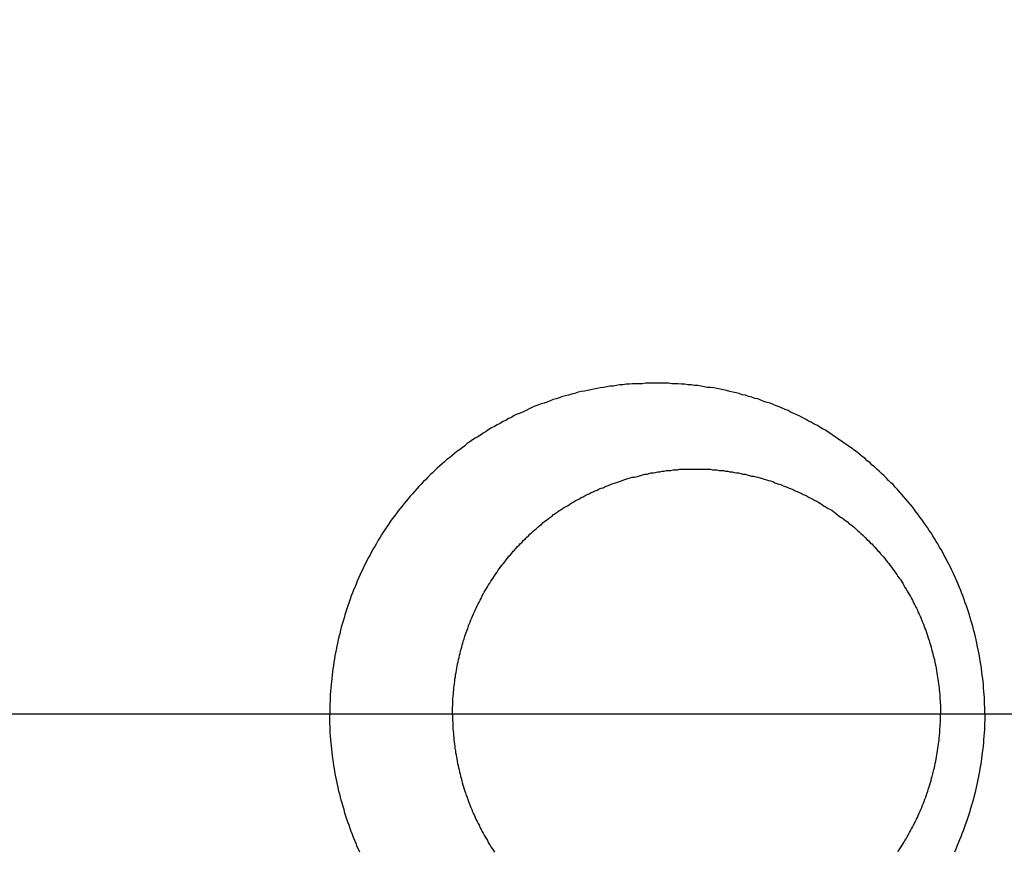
# Model space of a CAD drawing. Header units: millimetres. Extents: x -604189 to 881711, y -381903 to -7297.
# Tile 84 of 256: x -567394 to -567378, y -196039 to -196026. Entities that reach past the tile are written whole.
import ezdxf

# ---------------------------------------------------------------- set-up
doc = ezdxf.new("R2010")
doc.units = ezdxf.units.MM
doc.header["$LTSCALE"] = 100
doc.linetypes.add('CENTER', pattern=[2, 1.25, -0.25, 0.25, -0.25])
doc.layers.get('Defpoints').update_dxf_attribs({"color": 30})
doc.layers.add('OPIS', color=7, linetype='Continuous')
pattern_1 = [(45, (-296350.26, 111503), (-334.51454, 334.51454), []), (135, (-296350.26, 111503), (-334.51454, -334.51454), [])]

msp = doc.modelspace()

# ---------------------------------------------------------------- hatches: boundary and pattern name
at = {"layer": 'OPIS', "linetype": 'ByBlock', "lineweight": 13}
h = msp.add_hatch(dxfattribs=at)
h.set_pattern_fill('ANSI37', color=0, scale=149)
h.set_pattern_definition(pattern_1)
h.paths.add_polyline_path([(-565846.628, -200148.37), (-566196.825, -200149.347), (-566196.825, -200157.448), (-566296.825, -200157.448), (-566296.825, -200149.626), (-566746.825, -200150.882), (-566746.825, -201168.329, -0.414214), (-566403.888, -201511.266, -1), (-567089.762, -201511.266, -0.414214), (-566746.825, -201168.329), (-566746.825, -200936.871, -0.267949), (-567196.825, -200157.448), (-567296.825, -200157.448), (-567296.825, -200152.416), (-567606.815, -200153.281), (-567606.815, -201603.287), (-567556.815, -201603.147), (-567556.815, -205257.445), (-565846.45, -205257.445)])
h.paths.add_polyline_path([(-551636.825, -198396.286), (-576656.825, -198407.448), (-576656.825, -193157.448), (-579836.825, -193157.448), (-579836.825, -200437.448), (-570846.818, -200437.448), (-570846.818, -200053.169), (-551636.825, -200037.448)])
h.paths.add_polyline_path([(-566819.49, -205014.115), (-566583.775, -205014.115), (-566583.775, -204789.115), (-566819.49, -204789.115)], flags=24)
h.paths.add_polyline_path([(-566959.314, -200828.748), (-566427.171, -200828.748), (-566427.171, -200603.748), (-566959.314, -200603.748)], flags=24)
h.paths.add_polyline_path([(-566792.033, -202497.855), (-566276.912, -202497.855), (-566276.912, -202398.515), (-566792.033, -202398.515)], flags=24)
h.paths.add_polyline_path([(-566791.958, -202387.855), (-565854.55, -202387.855), (-565854.55, -202288.515), (-566791.958, -202288.515)], flags=24)
h.paths.add_polyline_path([(-567194.021, -202505.333), (-566857.345, -202505.333), (-566857.345, -202389.949), (-567194.021, -202389.949)], flags=24)
h.paths.add_polyline_path([(-567153.366, -202393.592), (-566996.4, -202393.592), (-566996.4, -202295.562), (-567153.366, -202295.562)], flags=24)
h.paths.add_polyline_path([(-566516.508, -200627.503), (-566516.508, -200287.803), (-566964.285, -200287.803), (-566964.285, -200627.503)], flags=24)
at = {"layer": 'OPIS', "linetype": 'ByBlock', "lineweight": 9}
h = msp.add_hatch(dxfattribs=at)
h.set_pattern_fill('ANSI37', color=0, scale=149)
h.set_pattern_definition(pattern_1)
edge = h.paths.add_edge_path()
edge.add_line((-551636.825, -193157.448), (-552906.825, -193157.448))
edge.add_line((-552906.825, -193157.448), (-552906.825, -193187.448))
edge.add_line((-552906.825, -193187.448), (-554281.473, -193187.448))
edge.add_line((-554281.473, -193187.448), (-554281.473, -193407.448))
edge.add_line((-554281.473, -193407.448), (-554641.473, -193407.448))
edge.add_line((-554641.473, -193407.448), (-554891.821, -193407.448))
edge.add_line((-554891.821, -193407.448), (-555251.821, -193407.448))
edge.add_line((-555251.821, -193407.448), (-555252.169, -193157.448))
edge.add_line((-555252.169, -193157.448), (-555156.825, -193407.448))
edge.add_line((-555156.825, -193407.448), (-555156.825, -196074.426))
edge.add_line((-555156.825, -196074.426), (-555036.825, -196074.426))
edge.add_line((-555036.825, -196074.426), (-555036.825, -196674.426))
edge.add_line((-555036.825, -196674.426), (-555036.825, -197274.426))
edge.add_line((-555036.825, -197274.426), (-555636.825, -197274.426))
edge.add_line((-555636.825, -197274.426), (-555636.825, -198296.526))
edge.add_line((-555636.825, -198296.526), (-555036.825, -198294.851))
edge.add_line((-555036.825, -198294.851), (-555036.825, -198287.448))
edge.add_line((-555036.825, -198287.448), (-554936.825, -198287.448))
edge.add_line((-554936.825, -198287.448), (-554936.825, -198294.572))
edge.add_line((-554936.825, -198294.572), (-554486.825, -198293.317))
edge.add_line((-554486.825, -198293.317), (-554486.825, -198292.448))
edge.add_line((-554486.825, -198292.448), (-554486.825, -197276.567))
edge.add_arc((-554486.825, -196933.63), 342.937, 180, 270, ccw=False)
edge.add_arc((-554486.825, -196933.63), 342.937, 0, 180, ccw=False)
edge.add_arc((-554486.825, -196933.63), 342.937, -90, 0, ccw=False)
edge.add_line((-554486.825, -197276.567), (-554486.825, -197508.025))
edge.add_arc((-554936.825, -198287.448), 900, 0, 60, ccw=False)
edge.add_line((-554036.825, -198287.448), (-553936.825, -198287.448))
edge.add_line((-553936.825, -198287.448), (-553936.825, -198291.782))
edge.add_line((-553936.825, -198291.782), (-551636.825, -198285.364))
edge.add_line((-551636.825, -198285.364), (-551636.825, -193157.448))
edge = h.paths.add_edge_path(flags=17)
edge.add_arc((-555292.825, -194555.644), 64, 0, 360)
edge = h.paths.add_edge_path(flags=17)
edge.add_arc((-555292.825, -194795.644), 64, 0, 360)
edge = h.paths.add_edge_path(flags=17)
edge.add_arc((-555532.825, -194555.644), 64, 0, 360)
edge = h.paths.add_edge_path(flags=17)
edge.add_arc((-555532.825, -194795.644), 64, 0, 360)
edge = h.paths.add_edge_path(flags=16)
edge.add_arc((-555445.578, -195632.918), 122.24, 0, 360)
edge = h.paths.add_edge_path(flags=17)
edge.add_arc((-555444.953, -195755.157), 131.84, -179.70702, 0.29298, ccw=False)
edge.add_line((-555576.791, -195755.831), (-555577.416, -195633.592))
edge.add_arc((-555445.578, -195632.918), 131.84, 0.29298, 180.29298, ccw=False)
edge.add_line((-555313.74, -195632.244), (-555313.115, -195754.483))
edge = h.paths.add_edge_path(flags=16)
edge.add_line((-555354.602, -195832.663), (-555410.524, -195781.149))
edge.add_arc((-555444.236, -195895.315), 119.04, 73.54834, 77.25266)
edge.add_line((-555417.97, -195779.209), (-555400.458, -195791.093))
edge.add_arc((-555397.928, -195789.134), 3.2, 66.437, 217.7638, ccw=False)
edge.add_arc((-555444.236, -195895.315), 119.04, 62.83618, 66.43696, ccw=False)
edge.add_line((-555389.89, -195789.404), (-555332.197, -195793.322))
edge.add_arc((-555444.953, -195755.157), 119.04, 319.37612, 341.30015, ccw=False)
edge = h.paths.add_edge_path(flags=0)
edge.add_arc((-555445.157, -195715.335), 16, 0, 360)
edge = h.paths.add_edge_path(flags=16)
edge.add_line((-555494.828, -195789.588), (-555556.499, -195794.41))
edge.add_arc((-555553.516, -195795.567), 3.2, 158.7889, 200.417)
edge.add_arc((-555444.953, -195755.157), 119.04, 200.41697, 219.83636)
edge.add_arc((-555533.904, -195829.364), 3.2, 219.8364, 346.9927)
edge.add_line((-555530.786, -195830.084), (-555488.51, -195790.333))
edge.add_arc((-555491.628, -195789.613), 3.2, 346.9927, 539.5529)
edge = h.paths.add_edge_path(flags=16)
edge.add_arc((-555444.953, -195755.157), 119.04, 258.76397, 281.82198, ccw=False)
edge.add_line((-555468.148, -195871.915), (-555480.159, -195865.083))
edge.add_arc((-555483.299, -195864.466), 3.2, 250.669, 348.8814, ccw=False)
edge.add_arc((-555444.953, -195755.157), 119.04, 229.64312, 250.66903, ccw=False)
edge.add_line((-555522.037, -195845.868), (-555468.703, -195779.633))
edge.add_arc((-555459.182, -195767.571), 15.366, -52.9828, 231.7166, ccw=False)
edge.add_arc((-555446.749, -195779.502), 3.2, 91.2428, 186.0743, ccw=False)
edge.add_arc((-555444.236, -195895.315), 119.04, 88.11241, 91.24277, ccw=False)
edge.add_line((-555440.315, -195776.34), (-555420.565, -195871.672))
h.paths.add_polyline_path([(-554267.155, -198153.982), (-554267.155, -197814.282), (-554714.931, -197814.282), (-554714.931, -198153.982)], flags=17)
h.paths.add_polyline_path([(-553792.63, -195548.14), (-553277.509, -195548.14), (-553277.509, -195448.8), (-553792.63, -195448.8)], flags=16)
h.paths.add_polyline_path([(-553792.555, -195438.14), (-553058.934, -195438.14), (-553058.934, -195338.8), (-553792.555, -195338.8)], flags=16)
h.paths.add_polyline_path([(-554194.618, -195555.618), (-553808.217, -195555.618), (-553808.217, -195440.235), (-554194.618, -195440.235)], flags=16)
h.paths.add_polyline_path([(-554153.974, -195443.932), (-553947.262, -195443.932), (-553947.262, -195345.836), (-554153.974, -195345.836)], flags=16)
h.paths.add_polyline_path([(-554256.508, -198153.982), (-554256.508, -197814.282), (-554704.285, -197814.282), (-554704.285, -198153.982)], flags=17)
h.paths.add_polyline_path([(-569496.825, -196631.63), (-571696.825, -196631.63), (-571696.825, -198287.448), (-569496.825, -198287.448)])
h.paths.add_polyline_path([(-567176.825, -196631.63), (-569376.825, -196631.63), (-569376.825, -198287.448), (-567176.825, -198287.448)])
h.paths.add_polyline_path([(-569376.825, -196535.63), (-567176.825, -196535.63), (-567176.825, -193157.448), (-569376.825, -193157.448)])
edge = h.paths.add_edge_path()
edge.add_arc((-571534.473, -195440.24), 50, 180, 270.0022)
edge.add_line((-571534.471, -195490.24), (-571329.472, -195490.239))
edge.add_arc((-571329.473, -195440.239), 50, 270.0009, 360)
edge.add_line((-571279.473, -195440.239), (-571279.473, -194996.239))
edge.add_arc((-571329.473, -194996.239), 50, 0, 90.0004)
edge.add_line((-571329.474, -194946.239), (-571534.474, -194946.24))
edge.add_arc((-571534.473, -194996.24), 50, 90.0009, 180)
edge.add_line((-571584.473, -194996.24), (-571584.473, -195440.24))
h.paths.add_polyline_path([(-571696.825, -196535.63), (-569496.825, -196535.63), (-569496.825, -193157.448), (-571696.825, -193157.448)])
edge = h.paths.add_edge_path()
edge.add_arc((-571945.684, -193388.705), 50, 0, 90.0004)
edge.add_line((-571945.684, -193338.705), (-572150.684, -193338.707))
edge.add_arc((-572150.684, -193388.707), 50, 90.0009, 180)
edge.add_line((-572200.684, -193388.707), (-572200.684, -193832.707))
edge.add_arc((-572150.684, -193832.707), 50, 180, 270.0022)
edge.add_line((-572150.682, -193882.707), (-571945.683, -193882.705))
edge.add_arc((-571945.684, -193832.705), 50, 270.0009, 360)
edge.add_line((-571895.684, -193832.705), (-571895.684, -193388.705))
h.paths.add_polyline_path([(-571816.825, -198287.448), (-571816.825, -193157.448), (-573216.825, -193157.448), (-573216.825, -198287.448)])

# ---------------------------------------------------------------- linework, layer by layer
at = {"color": 0}
for points in [[(-567378.289, -196037.248, 0), (-567378.29, -196037.188, 0), (-567378.291, -196037.138, 0), (-567378.292, -196037.088, 0), (-567378.295, -196037.038, 0), (-567378.297, -196036.978, 0), (-567378.3, -196036.928, 0), (-567378.304, -196036.878, 0), (-567378.308, -196036.828, 0), (-567378.313, -196036.768, 0), (-567378.318, -196036.718, 0), (-567378.323, -196036.668, 0), (-567378.33, -196036.618, 0), (-567378.336, -196036.558, 0), (-567378.343, -196036.508, 0), (-567378.351, -196036.458, 0), (-567378.359, -196036.408, 0), (-567378.368, -196036.348, 0), (-567378.377, -196036.298, 0), (-567378.387, -196036.248, 0), (-567378.397, -196036.198, 0), (-567378.407, -196036.148, 0), (-567378.419, -196036.088, 0), (-567378.43, -196036.038, 0), (-567378.442, -196035.988, 0), (-567378.455, -196035.938, 0), (-567378.468, -196035.888, 0), (-567378.482, -196035.838, 0), (-567378.496, -196035.778, 0), (-567378.51, -196035.728, 0), (-567378.526, -196035.678, 0), (-567378.541, -196035.628, 0), (-567378.557, -196035.578, 0), (-567378.574, -196035.528, 0), (-567378.591, -196035.478, 0), (-567378.608, -196035.428, 0), (-567378.626, -196035.378, 0), (-567378.645, -196035.328, 0), (-567378.664, -196035.278, 0), (-567378.683, -196035.228, 0), (-567378.703, -196035.178, 0), (-567378.723, -196035.128, 0), (-567378.744, -196035.078, 0), (-567378.765, -196035.038, 0), (-567378.787, -196034.988, 0), (-567378.809, -196034.938, 0), (-567378.832, -196034.888, 0), (-567378.855, -196034.838, 0), (-567378.879, -196034.798, 0), (-567378.903, -196034.748, 0), (-567378.927, -196034.698, 0), (-567378.952, -196034.658, 0), (-567378.978, -196034.608, 0), (-567379.004, -196034.558, 0), (-567379.03, -196034.518, 0), (-567379.057, -196034.468, 0), (-567379.084, -196034.428, 0), (-567379.112, -196034.378, 0), (-567379.14, -196034.338, 0), (-567379.168, -196034.288, 0), (-567379.197, -196034.248, 0), (-567379.227, -196034.198, 0), (-567379.257, -196034.158, 0), (-567379.287, -196034.118, 0), (-567379.318, -196034.068, 0), (-567379.349, -196034.028, 0), (-567379.38, -196033.988, 0), (-567379.412, -196033.948, 0), (-567379.445, -196033.898, 0), (-567379.477, -196033.858, 0), (-567379.51, -196033.818, 0), (-567379.544, -196033.778, 0), (-567379.578, -196033.738, 0), (-567379.612, -196033.698, 0), (-567379.647, -196033.658, 0), (-567379.682, -196033.618, 0), (-567379.717, -196033.578, 0), (-567379.753, -196033.538, 0), (-567379.789, -196033.498, 0), (-567379.826, -196033.468, 0), (-567379.863, -196033.428, 0), (-567379.9, -196033.388, 0), (-567379.938, -196033.348, 0), (-567379.976, -196033.318, 0), (-567380.014, -196033.278, 0), (-567380.053, -196033.248, 0), (-567380.092, -196033.208, 0), (-567380.132, -196033.178, 0), (-567380.171, -196033.138, 0), (-567380.211, -196033.108, 0), (-567380.252, -196033.068, 0), (-567380.293, -196033.038, 0), (-567380.334, -196033.008, 0), (-567380.375, -196032.968, 0), (-567380.417, -196032.938, 0), (-567380.459, -196032.908, 0), (-567380.501, -196032.878, 0), (-567380.544, -196032.848, 0), (-567380.587, -196032.818, 0), (-567380.63, -196032.788, 0), (-567380.674, -196032.758, 0), (-567380.718, -196032.728, 0), (-567380.762, -196032.698, 0), (-567380.807, -196032.668, 0), (-567380.851, -196032.638, 0), (-567380.896, -196032.608, 0), (-567380.942, -196032.588, 0), (-567380.987, -196032.558, 0), (-567381.033, -196032.528, 0), (-567381.079, -196032.508, 0), (-567381.126, -196032.478, 0), (-567381.172, -196032.458, 0), (-567381.219, -196032.428, 0), (-567381.266, -196032.408, 0), (-567381.313, -196032.378, 0), (-567381.361, -196032.358, 0), (-567381.409, -196032.338, 0), (-567381.457, -196032.318, 0), (-567381.505, -196032.288, 0), (-567381.554, -196032.268, 0), (-567381.602, -196032.248, 0), (-567381.651, -196032.228, 0), (-567381.7, -196032.208, 0), (-567381.75, -196032.188, 0), (-567381.799, -196032.168, 0), (-567381.849, -196032.158, 0), (-567381.899, -196032.138, 0), (-567381.949, -196032.118, 0), (-567381.999, -196032.098, 0), (-567382.05, -196032.088, 0), (-567382.1, -196032.068, 0), (-567382.151, -196032.058, 0), (-567382.202, -196032.038, 0), (-567382.253, -196032.028, 0), (-567382.305, -196032.008, 0), (-567382.356, -196031.998, 0), (-567382.408, -196031.988, 0), (-567382.459, -196031.978, 0), (-567382.511, -196031.958, 0), (-567382.563, -196031.948, 0), (-567382.616, -196031.938, 0), (-567382.668, -196031.928, 0), (-567382.72, -196031.918, 0), (-567382.773, -196031.908, 0), (-567382.825, -196031.908, 0), (-567382.878, -196031.898, 0), (-567382.93, -196031.888, 0), (-567382.983, -196031.878, 0), (-567383.036, -196031.878, 0), (-567383.089, -196031.868, 0), (-567383.142, -196031.868, 0), (-567383.195, -196031.858, 0), (-567383.248, -196031.858, 0), (-567383.301, -196031.848, 0), (-567383.355, -196031.848, 0), (-567383.408, -196031.848, 0), (-567383.461, -196031.838, 0), (-567383.514, -196031.838, 0), (-567383.568, -196031.838, 0), (-567383.621, -196031.838, 0), (-567383.674, -196031.838, 0), (-567383.728, -196031.838, 0), (-567383.781, -196031.838, 0), (-567383.834, -196031.838, 0), (-567383.887, -196031.848, 0), (-567383.941, -196031.848, 0), (-567383.994, -196031.848, 0), (-567384.047, -196031.848, 0), (-567384.1, -196031.858, 0), (-567384.153, -196031.858, 0), (-567384.206, -196031.868, 0), (-567384.259, -196031.868, 0), (-567384.312, -196031.878, 0), (-567384.365, -196031.888, 0), (-567384.417, -196031.888, 0), (-567384.47, -196031.898, 0), (-567384.522, -196031.908, 0), (-567384.575, -196031.918, 0), (-567384.627, -196031.928, 0), (-567384.679, -196031.938, 0), (-567384.731, -196031.948, 0), (-567384.783, -196031.958, 0), (-567384.835, -196031.968, 0), (-567384.887, -196031.978, 0), (-567384.939, -196031.988, 0), (-567384.99, -196032.008, 0), (-567385.041, -196032.018, 0), (-567385.092, -196032.038, 0), (-567385.143, -196032.048, 0), (-567385.194, -196032.058, 0), (-567385.245, -196032.078, 0), (-567385.295, -196032.098, 0), (-567385.345, -196032.108, 0), (-567385.395, -196032.128, 0), (-567385.445, -196032.148, 0), (-567385.495, -196032.168, 0), (-567385.544, -196032.178, 0), (-567385.594, -196032.198, 0), (-567385.643, -196032.218, 0), (-567385.692, -196032.238, 0), (-567385.74, -196032.258, 0), (-567385.789, -196032.288, 0), (-567385.837, -196032.308, 0), (-567385.885, -196032.328, 0), (-567385.933, -196032.348, 0), (-567385.98, -196032.368, 0), (-567386.028, -196032.398, 0), (-567386.075, -196032.418, 0), (-567386.121, -196032.448, 0), (-567386.168, -196032.468, 0), (-567386.214, -196032.498, 0), (-567386.26, -196032.518, 0), (-567386.306, -196032.548, 0), (-567386.352, -196032.568, 0), (-567386.397, -196032.598, 0), (-567386.442, -196032.628, 0), (-567386.487, -196032.658, 0), (-567386.531, -196032.688, 0), (-567386.575, -196032.718, 0), (-567386.619, -196032.738, 0), (-567386.663, -196032.768, 0), (-567386.706, -196032.798, 0), (-567386.749, -196032.828, 0), (-567386.792, -196032.868, 0), (-567386.834, -196032.898, 0), (-567386.876, -196032.928, 0), (-567386.918, -196032.958, 0), (-567386.959, -196032.988, 0), (-567387, -196033.028, 0), (-567387.041, -196033.058, 0), (-567387.081, -196033.088, 0), (-567387.122, -196033.128, 0), (-567387.161, -196033.158, 0), (-567387.201, -196033.198, 0), (-567387.24, -196033.228, 0), (-567387.279, -196033.268, 0), (-567387.317, -196033.308, 0), (-567387.355, -196033.338, 0), (-567387.393, -196033.378, 0), (-567387.43, -196033.418, 0), (-567387.467, -196033.448, 0), (-567387.504, -196033.488, 0), (-567387.54, -196033.528, 0), (-567387.576, -196033.568, 0), (-567387.611, -196033.608, 0), (-567387.646, -196033.648, 0), (-567387.681, -196033.688, 0), (-567387.715, -196033.728, 0), (-567387.749, -196033.768, 0), (-567387.782, -196033.808, 0), (-567387.816, -196033.848, 0), (-567387.848, -196033.888, 0), (-567387.881, -196033.928, 0), (-567387.913, -196033.978, 0), (-567387.944, -196034.018, 0), (-567387.975, -196034.058, 0), (-567388.006, -196034.098, 0), (-567388.036, -196034.148, 0), (-567388.066, -196034.188, 0), (-567388.095, -196034.238, 0), (-567388.124, -196034.278, 0), (-567388.152, -196034.318, 0), (-567388.18, -196034.368, 0), (-567388.208, -196034.408, 0), (-567388.235, -196034.458, 0), (-567388.262, -196034.508, 0), (-567388.288, -196034.548, 0), (-567388.314, -196034.598, 0), (-567388.339, -196034.648, 0), (-567388.364, -196034.688, 0), (-567388.389, -196034.738, 0), (-567388.413, -196034.788, 0), (-567388.436, -196034.828, 0), (-567388.459, -196034.878, 0), (-567388.482, -196034.928, 0), (-567388.504, -196034.978, 0), (-567388.526, -196035.028, 0), (-567388.547, -196035.078, 0), (-567388.567, -196035.128, 0), (-567388.588, -196035.178, 0), (-567388.607, -196035.218, 0), (-567388.627, -196035.268, 0), (-567388.646, -196035.318, 0), (-567388.664, -196035.368, 0), (-567388.682, -196035.418, 0), (-567388.699, -196035.478, 0), (-567388.716, -196035.528, 0), (-567388.733, -196035.578, 0), (-567388.749, -196035.628, 0), (-567388.764, -196035.678, 0), (-567388.779, -196035.728, 0), (-567388.794, -196035.778, 0), (-567388.808, -196035.828, 0), (-567388.821, -196035.878, 0), (-567388.834, -196035.938, 0), (-567388.847, -196035.988, 0), (-567388.859, -196036.038, 0), (-567388.871, -196036.088, 0), (-567388.882, -196036.138, 0), (-567388.892, -196036.198, 0), (-567388.902, -196036.248, 0), (-567388.912, -196036.298, 0), (-567388.921, -196036.348, 0), (-567388.93, -196036.398, 0), (-567388.938, -196036.458, 0), (-567388.945, -196036.508, 0), (-567388.953, -196036.558, 0), (-567388.959, -196036.608, 0), (-567388.965, -196036.668, 0), (-567388.971, -196036.718, 0), (-567388.976, -196036.768, 0), (-567388.98, -196036.828, 0), (-567388.984, -196036.878, 0), (-567388.988, -196036.928, 0), (-567388.991, -196036.978, 0), (-567388.993, -196037.038, 0), (-567388.995, -196037.088, 0), (-567388.997, -196037.138, 0), (-567388.998, -196037.188, 0), (-567388.998, -196037.248, 0)], [(-567386.99, -196037.248, 0), (-567386.99, -196037.208, 0), (-567386.99, -196037.178, 0), (-567386.989, -196037.138, 0), (-567386.988, -196037.108, 0), (-567386.986, -196037.068, 0), (-567386.985, -196037.028, 0), (-567386.983, -196036.998, 0), (-567386.98, -196036.958, 0), (-567386.977, -196036.928, 0), (-567386.974, -196036.888, 0), (-567386.971, -196036.858, 0), (-567386.967, -196036.818, 0), (-567386.963, -196036.788, 0), (-567386.959, -196036.748, 0), (-567386.955, -196036.718, 0), (-567386.95, -196036.678, 0), (-567386.944, -196036.638, 0), (-567386.939, -196036.608, 0), (-567386.933, -196036.568, 0), (-567386.927, -196036.538, 0), (-567386.921, -196036.498, 0), (-567386.914, -196036.468, 0), (-567386.907, -196036.428, 0), (-567386.899, -196036.398, 0), (-567386.892, -196036.358, 0), (-567386.884, -196036.328, 0), (-567386.876, -196036.288, 0), (-567386.867, -196036.258, 0), (-567386.858, -196036.218, 0), (-567386.849, -196036.188, 0), (-567386.839, -196036.158, 0), (-567386.83, -196036.118, 0), (-567386.82, -196036.088, 0), (-567386.809, -196036.048, 0), (-567386.799, -196036.018, 0), (-567386.788, -196035.978, 0), (-567386.776, -196035.948, 0), (-567386.765, -196035.918, 0), (-567386.753, -196035.878, 0), (-567386.741, -196035.848, 0), (-567386.728, -196035.808, 0), (-567386.716, -196035.778, 0), (-567386.702, -196035.748, 0), (-567386.689, -196035.708, 0), (-567386.676, -196035.678, 0), (-567386.662, -196035.648, 0), (-567386.647, -196035.608, 0), (-567386.633, -196035.578, 0), (-567386.618, -196035.548, 0), (-567386.603, -196035.518, 0), (-567386.588, -196035.478, 0), (-567386.572, -196035.448, 0), (-567386.556, -196035.418, 0), (-567386.54, -196035.388, 0), (-567386.523, -196035.358, 0), (-567386.507, -196035.318, 0), (-567386.49, -196035.288, 0), (-567386.472, -196035.258, 0), (-567386.455, -196035.228, 0), (-567386.437, -196035.198, 0), (-567386.418, -196035.168, 0), (-567386.4, -196035.138, 0), (-567386.381, -196035.108, 0), (-567386.362, -196035.078, 0), (-567386.343, -196035.048, 0), (-567386.323, -196035.018, 0), (-567386.303, -196034.988, 0), (-567386.283, -196034.958, 0), (-567386.263, -196034.928, 0), (-567386.242, -196034.898, 0), (-567386.221, -196034.868, 0), (-567386.2, -196034.838, 0), (-567386.179, -196034.808, 0), (-567386.157, -196034.788, 0), (-567386.135, -196034.758, 0), (-567386.113, -196034.728, 0), (-567386.09, -196034.698, 0), (-567386.068, -196034.668, 0), (-567386.045, -196034.648, 0), (-567386.022, -196034.618, 0), (-567385.998, -196034.588, 0), (-567385.975, -196034.568, 0), (-567385.951, -196034.538, 0), (-567385.927, -196034.508, 0), (-567385.902, -196034.488, 0), (-567385.878, -196034.458, 0), (-567385.853, -196034.438, 0), (-567385.828, -196034.408, 0), (-567385.802, -196034.388, 0), (-567385.777, -196034.358, 0), (-567385.751, -196034.338, 0), (-567385.725, -196034.308, 0), (-567385.699, -196034.288, 0), (-567385.672, -196034.258, 0), (-567385.646, -196034.238, 0), (-567385.619, -196034.218, 0), (-567385.592, -196034.188, 0), (-567385.565, -196034.168, 0), (-567385.537, -196034.148, 0), (-567385.51, -196034.118, 0), (-567385.482, -196034.098, 0), (-567385.454, -196034.078, 0), (-567385.425, -196034.058, 0), (-567385.397, -196034.038, 0), (-567385.368, -196034.018, 0), (-567385.339, -196033.988, 0), (-567385.31, -196033.968, 0), (-567385.281, -196033.948, 0), (-567385.252, -196033.928, 0), (-567385.222, -196033.908, 0), (-567385.192, -196033.888, 0), (-567385.162, -196033.868, 0), (-567385.132, -196033.858, 0), (-567385.102, -196033.838, 0), (-567385.072, -196033.818, 0), (-567385.041, -196033.798, 0), (-567385.01, -196033.778, 0), (-567384.979, -196033.758, 0), (-567384.948, -196033.748, 0), (-567384.917, -196033.728, 0), (-567384.885, -196033.708, 0), (-567384.853, -196033.698, 0), (-567384.822, -196033.678, 0), (-567384.79, -196033.658, 0), (-567384.758, -196033.648, 0), (-567384.725, -196033.628, 0), (-567384.693, -196033.618, 0), (-567384.661, -196033.598, 0), (-567384.628, -196033.588, 0), (-567384.595, -196033.568, 0), (-567384.562, -196033.558, 0), (-567384.529, -196033.548, 0), (-567384.496, -196033.528, 0), (-567384.463, -196033.518, 0), (-567384.429, -196033.508, 0), (-567384.396, -196033.488, 0), (-567384.362, -196033.478, 0), (-567384.328, -196033.468, 0), (-567384.295, -196033.458, 0), (-567384.261, -196033.448, 0), (-567384.227, -196033.438, 0), (-567384.192, -196033.418, 0), (-567384.158, -196033.408, 0), (-567384.124, -196033.398, 0), (-567384.089, -196033.388, 0), (-567384.055, -196033.378, 0), (-567384.02, -196033.378, 0), (-567383.986, -196033.368, 0), (-567383.951, -196033.358, 0), (-567383.916, -196033.348, 0), (-567383.881, -196033.338, 0), (-567383.846, -196033.328, 0), (-567383.811, -196033.328, 0), (-567383.776, -196033.318, 0), (-567383.741, -196033.308, 0), (-567383.706, -196033.308, 0), (-567383.67, -196033.298, 0), (-567383.635, -196033.288, 0), (-567383.599, -196033.288, 0), (-567383.564, -196033.278, 0), (-567383.528, -196033.278, 0), (-567383.493, -196033.268, 0), (-567383.457, -196033.268, 0), (-567383.422, -196033.268, 0), (-567383.386, -196033.258, 0), (-567383.35, -196033.258, 0), (-567383.315, -196033.258, 0), (-567383.279, -196033.248, 0), (-567383.243, -196033.248, 0), (-567383.207, -196033.248, 0), (-567383.172, -196033.248, 0), (-567383.136, -196033.248, 0), (-567383.1, -196033.248, 0), (-567383.064, -196033.248, 0), (-567383.028, -196033.248, 0), (-567382.992, -196033.248, 0), (-567382.957, -196033.248, 0), (-567382.921, -196033.248, 0), (-567382.885, -196033.248, 0), (-567382.849, -196033.248, 0), (-567382.813, -196033.248, 0), (-567382.777, -196033.248, 0), (-567382.742, -196033.258, 0), (-567382.706, -196033.258, 0), (-567382.67, -196033.258, 0), (-567382.634, -196033.268, 0), (-567382.599, -196033.268, 0), (-567382.563, -196033.268, 0), (-567382.527, -196033.278, 0), (-567382.492, -196033.278, 0), (-567382.456, -196033.288, 0), (-567382.421, -196033.288, 0), (-567382.385, -196033.298, 0), (-567382.35, -196033.308, 0), (-567382.314, -196033.308, 0), (-567382.279, -196033.318, 0), (-567382.244, -196033.328, 0), (-567382.208, -196033.328, 0), (-567382.173, -196033.338, 0), (-567382.138, -196033.348, 0), (-567382.103, -196033.358, 0), (-567382.068, -196033.358, 0), (-567382.033, -196033.368, 0), (-567381.999, -196033.378, 0), (-567381.964, -196033.388, 0), (-567381.929, -196033.398, 0), (-567381.895, -196033.408, 0), (-567381.86, -196033.418, 0), (-567381.826, -196033.428, 0), (-567381.792, -196033.438, 0), (-567381.757, -196033.448, 0), (-567381.723, -196033.468, 0), (-567381.689, -196033.478, 0), (-567381.656, -196033.488, 0), (-567381.622, -196033.498, 0), (-567381.588, -196033.518, 0), (-567381.555, -196033.528, 0), (-567381.521, -196033.538, 0), (-567381.488, -196033.558, 0), (-567381.455, -196033.568, 0), (-567381.422, -196033.578, 0), (-567381.389, -196033.598, 0), (-567381.356, -196033.608, 0), (-567381.323, -196033.628, 0), (-567381.291, -196033.638, 0), (-567381.259, -196033.658, 0), (-567381.226, -196033.668, 0), (-567381.194, -196033.688, 0), (-567381.162, -196033.708, 0), (-567381.131, -196033.718, 0), (-567381.099, -196033.738, 0), (-567381.068, -196033.758, 0), (-567381.036, -196033.768, 0), (-567381.005, -196033.788, 0), (-567380.974, -196033.808, 0), (-567380.943, -196033.828, 0), (-567380.913, -196033.848, 0), (-567380.882, -196033.868, 0), (-567380.852, -196033.888, 0), (-567380.822, -196033.898, 0), (-567380.792, -196033.918, 0), (-567380.762, -196033.938, 0), (-567380.733, -196033.958, 0), (-567380.704, -196033.988, 0), (-567380.674, -196034.008, 0), (-567380.646, -196034.028, 0), (-567380.617, -196034.048, 0), (-567380.588, -196034.068, 0), (-567380.56, -196034.088, 0), (-567380.532, -196034.108, 0), (-567380.504, -196034.138, 0), (-567380.476, -196034.158, 0), (-567380.449, -196034.178, 0), (-567380.421, -196034.198, 0), (-567380.394, -196034.228, 0), (-567380.368, -196034.248, 0), (-567380.341, -196034.268, 0), (-567380.314, -196034.298, 0), (-567380.288, -196034.318, 0), (-567380.262, -196034.348, 0), (-567380.237, -196034.368, 0), (-567380.211, -196034.398, 0), (-567380.186, -196034.418, 0), (-567380.161, -196034.448, 0), (-567380.136, -196034.468, 0), (-567380.111, -196034.498, 0), (-567380.087, -196034.518, 0), (-567380.063, -196034.548, 0), (-567380.039, -196034.578, 0), (-567380.015, -196034.598, 0), (-567379.992, -196034.628, 0), (-567379.968, -196034.658, 0), (-567379.946, -196034.678, 0), (-567379.923, -196034.708, 0), (-567379.9, -196034.738, 0), (-567379.878, -196034.768, 0), (-567379.856, -196034.788, 0), (-567379.834, -196034.818, 0), (-567379.813, -196034.848, 0), (-567379.792, -196034.878, 0), (-567379.771, -196034.908, 0), (-567379.75, -196034.938, 0), (-567379.73, -196034.968, 0), (-567379.71, -196034.998, 0), (-567379.69, -196035.028, 0), (-567379.67, -196035.048, 0), (-567379.651, -196035.078, 0), (-567379.631, -196035.108, 0), (-567379.613, -196035.148, 0), (-567379.594, -196035.178, 0), (-567379.576, -196035.208, 0), (-567379.558, -196035.238, 0), (-567379.54, -196035.268, 0), (-567379.522, -196035.298, 0), (-567379.505, -196035.328, 0), (-567379.488, -196035.358, 0), (-567379.472, -196035.388, 0), (-567379.455, -196035.428, 0), (-567379.439, -196035.458, 0), (-567379.423, -196035.488, 0), (-567379.408, -196035.518, 0), (-567379.392, -196035.548, 0), (-567379.378, -196035.588, 0), (-567379.363, -196035.618, 0), (-567379.348, -196035.648, 0), (-567379.334, -196035.678, 0), (-567379.321, -196035.718, 0), (-567379.307, -196035.748, 0), (-567379.294, -196035.778, 0), (-567379.281, -196035.818, 0), (-567379.268, -196035.848, 0), (-567379.256, -196035.878, 0), (-567379.244, -196035.918, 0), (-567379.232, -196035.948, 0), (-567379.221, -196035.988, 0), (-567379.209, -196036.018, 0), (-567379.199, -196036.048, 0), (-567379.188, -196036.088, 0), (-567379.178, -196036.118, 0), (-567379.168, -196036.158, 0), (-567379.158, -196036.188, 0), (-567379.149, -196036.228, 0), (-567379.14, -196036.258, 0), (-567379.131, -196036.298, 0), (-567379.123, -196036.328, 0), (-567379.114, -196036.358, 0), (-567379.107, -196036.398, 0), (-567379.099, -196036.428, 0), (-567379.092, -196036.468, 0), (-567379.085, -196036.498, 0), (-567379.078, -196036.538, 0), (-567379.072, -196036.578, 0), (-567379.066, -196036.608, 0), (-567379.06, -196036.648, 0), (-567379.055, -196036.678, 0), (-567379.05, -196036.718, 0), (-567379.045, -196036.748, 0), (-567379.041, -196036.788, 0), (-567379.037, -196036.818, 0), (-567379.033, -196036.858, 0), (-567379.03, -196036.888, 0), (-567379.027, -196036.928, 0), (-567379.024, -196036.958, 0), (-567379.022, -196036.998, 0), (-567379.019, -196037.028, 0), (-567379.018, -196037.068, 0), (-567379.016, -196037.108, 0), (-567379.015, -196037.138, 0), (-567379.014, -196037.178, 0), (-567379.014, -196037.208, 0), (-567379.014, -196037.248, 0)], [(-567388.504, -196039.508, 0), (-567388.526, -196039.458, 0), (-567388.547, -196039.418, 0), (-567388.567, -196039.368, 0), (-567388.588, -196039.318, 0), (-567388.607, -196039.268, 0), (-567388.627, -196039.218, 0), (-567388.646, -196039.168, 0), (-567388.664, -196039.118, 0), (-567388.682, -196039.068, 0), (-567388.699, -196039.018, 0), (-567388.716, -196038.968, 0), (-567388.733, -196038.918, 0), (-567388.749, -196038.868, 0), (-567388.764, -196038.808, 0), (-567388.779, -196038.758, 0), (-567388.794, -196038.708, 0), (-567388.808, -196038.658, 0), (-567388.821, -196038.608, 0), (-567388.834, -196038.558, 0), (-567388.847, -196038.508, 0), (-567388.859, -196038.448, 0), (-567388.871, -196038.398, 0), (-567388.882, -196038.348, 0), (-567388.892, -196038.298, 0), (-567388.902, -196038.248, 0), (-567388.912, -196038.188, 0), (-567388.921, -196038.138, 0), (-567388.93, -196038.088, 0), (-567388.938, -196038.038, 0), (-567388.945, -196037.978, 0), (-567388.953, -196037.928, 0), (-567388.959, -196037.878, 0), (-567388.965, -196037.828, 0), (-567388.971, -196037.768, 0), (-567388.976, -196037.718, 0), (-567388.98, -196037.668, 0), (-567388.984, -196037.608, 0), (-567388.988, -196037.558, 0), (-567388.991, -196037.508, 0), (-567388.993, -196037.458, 0), (-567388.995, -196037.398, 0), (-567388.997, -196037.348, 0), (-567388.998, -196037.298, 0), (-567388.998, -196037.248, 0)], [(-567386.99, -196037.248, 0), (-567386.99, -196037.278, 0), (-567386.99, -196037.318, 0), (-567386.989, -196037.348, 0), (-567386.988, -196037.388, 0), (-567386.986, -196037.418, 0), (-567386.985, -196037.458, 0), (-567386.983, -196037.488, 0), (-567386.98, -196037.528, 0), (-567386.977, -196037.568, 0), (-567386.974, -196037.598, 0), (-567386.971, -196037.638, 0), (-567386.967, -196037.668, 0), (-567386.963, -196037.708, 0), (-567386.959, -196037.738, 0), (-567386.955, -196037.778, 0), (-567386.95, -196037.808, 0), (-567386.944, -196037.848, 0), (-567386.939, -196037.878, 0), (-567386.933, -196037.918, 0), (-567386.927, -196037.948, 0), (-567386.921, -196037.988, 0), (-567386.914, -196038.018, 0), (-567386.907, -196038.058, 0), (-567386.899, -196038.088, 0), (-567386.892, -196038.128, 0), (-567386.884, -196038.158, 0), (-567386.876, -196038.198, 0), (-567386.867, -196038.228, 0), (-567386.858, -196038.268, 0), (-567386.849, -196038.298, 0), (-567386.839, -196038.338, 0), (-567386.83, -196038.368, 0), (-567386.82, -196038.408, 0), (-567386.809, -196038.438, 0), (-567386.799, -196038.478, 0), (-567386.788, -196038.508, 0), (-567386.776, -196038.538, 0), (-567386.765, -196038.578, 0), (-567386.753, -196038.608, 0), (-567386.741, -196038.648, 0), (-567386.728, -196038.678, 0), (-567386.716, -196038.708, 0), (-567386.702, -196038.748, 0), (-567386.689, -196038.778, 0), (-567386.676, -196038.808, 0), (-567386.662, -196038.848, 0), (-567386.647, -196038.878, 0), (-567386.633, -196038.908, 0), (-567386.618, -196038.938, 0), (-567386.603, -196038.978, 0), (-567386.588, -196039.008, 0), (-567386.572, -196039.038, 0), (-567386.556, -196039.068, 0), (-567386.54, -196039.108, 0), (-567386.523, -196039.138, 0), (-567386.507, -196039.168, 0), (-567386.49, -196039.198, 0), (-567386.472, -196039.228, 0), (-567386.455, -196039.258, 0), (-567386.437, -196039.288, 0), (-567386.418, -196039.318, 0), (-567386.4, -196039.358, 0), (-567386.381, -196039.388, 0), (-567386.362, -196039.418, 0), (-567386.343, -196039.448, 0), (-567386.323, -196039.478, 0), (-567386.303, -196039.508, 0)], [(-567379.71, -196039.498, 0), (-567379.69, -196039.468, 0), (-567379.67, -196039.438, 0), (-567379.651, -196039.408, 0), (-567379.631, -196039.378, 0), (-567379.613, -196039.348, 0), (-567379.594, -196039.318, 0), (-567379.576, -196039.288, 0), (-567379.558, -196039.258, 0), (-567379.54, -196039.228, 0), (-567379.522, -196039.188, 0), (-567379.505, -196039.158, 0), (-567379.488, -196039.128, 0), (-567379.472, -196039.098, 0), (-567379.455, -196039.068, 0), (-567379.439, -196039.038, 0), (-567379.423, -196038.998, 0), (-567379.408, -196038.968, 0), (-567379.392, -196038.938, 0), (-567379.378, -196038.908, 0), (-567379.363, -196038.868, 0), (-567379.348, -196038.838, 0), (-567379.334, -196038.808, 0), (-567379.321, -196038.778, 0), (-567379.307, -196038.738, 0), (-567379.294, -196038.708, 0), (-567379.281, -196038.678, 0), (-567379.268, -196038.638, 0), (-567379.256, -196038.608, 0), (-567379.244, -196038.568, 0), (-567379.232, -196038.538, 0), (-567379.221, -196038.508, 0), (-567379.209, -196038.468, 0), (-567379.199, -196038.438, 0), (-567379.188, -196038.398, 0), (-567379.178, -196038.368, 0), (-567379.168, -196038.338, 0), (-567379.158, -196038.298, 0), (-567379.149, -196038.268, 0), (-567379.14, -196038.228, 0), (-567379.131, -196038.198, 0), (-567379.123, -196038.158, 0), (-567379.114, -196038.128, 0), (-567379.107, -196038.088, 0), (-567379.099, -196038.058, 0), (-567379.092, -196038.018, 0), (-567379.085, -196037.988, 0), (-567379.078, -196037.948, 0), (-567379.072, -196037.918, 0), (-567379.066, -196037.878, 0), (-567379.06, -196037.848, 0), (-567379.055, -196037.808, 0), (-567379.05, -196037.778, 0), (-567379.045, -196037.738, 0), (-567379.041, -196037.708, 0), (-567379.037, -196037.668, 0), (-567379.033, -196037.638, 0), (-567379.03, -196037.598, 0), (-567379.027, -196037.558, 0), (-567379.024, -196037.528, 0), (-567379.022, -196037.488, 0), (-567379.019, -196037.458, 0), (-567379.018, -196037.418, 0), (-567379.016, -196037.388, 0), (-567379.015, -196037.348, 0), (-567379.014, -196037.318, 0), (-567379.014, -196037.278, 0), (-567379.014, -196037.248, 0)], [(-567378.289, -196037.248, 0), (-567378.29, -196037.298, 0), (-567378.291, -196037.348, 0), (-567378.292, -196037.398, 0), (-567378.295, -196037.458, 0), (-567378.297, -196037.508, 0), (-567378.3, -196037.558, 0), (-567378.304, -196037.608, 0), (-567378.308, -196037.668, 0), (-567378.313, -196037.718, 0), (-567378.318, -196037.768, 0), (-567378.323, -196037.818, 0), (-567378.33, -196037.878, 0), (-567378.336, -196037.928, 0), (-567378.343, -196037.978, 0), (-567378.351, -196038.028, 0), (-567378.359, -196038.088, 0), (-567378.368, -196038.138, 0), (-567378.377, -196038.188, 0), (-567378.387, -196038.238, 0), (-567378.397, -196038.298, 0), (-567378.407, -196038.348, 0), (-567378.419, -196038.398, 0), (-567378.43, -196038.448, 0), (-567378.442, -196038.498, 0), (-567378.455, -196038.548, 0), (-567378.468, -196038.608, 0), (-567378.482, -196038.658, 0), (-567378.496, -196038.708, 0), (-567378.51, -196038.758, 0), (-567378.526, -196038.808, 0), (-567378.541, -196038.858, 0), (-567378.557, -196038.908, 0), (-567378.574, -196038.958, 0), (-567378.591, -196039.008, 0), (-567378.608, -196039.058, 0), (-567378.626, -196039.108, 0), (-567378.645, -196039.158, 0), (-567378.664, -196039.208, 0), (-567378.683, -196039.258, 0), (-567378.703, -196039.308, 0), (-567378.723, -196039.358, 0), (-567378.744, -196039.408, 0), (-567378.765, -196039.458, 0), (-567378.787, -196039.508, 0)]]:
    msp.add_polyline3d(points, dxfattribs=at)
at = {"layer": 'Defpoints', "color": 0, "linetype": 'CENTER'}
msp.add_lwpolyline([(-567547.961, -196037.244), (-567188.783, -196037.244)], dxfattribs=at)

doc.saveas('drawing.dxf')
